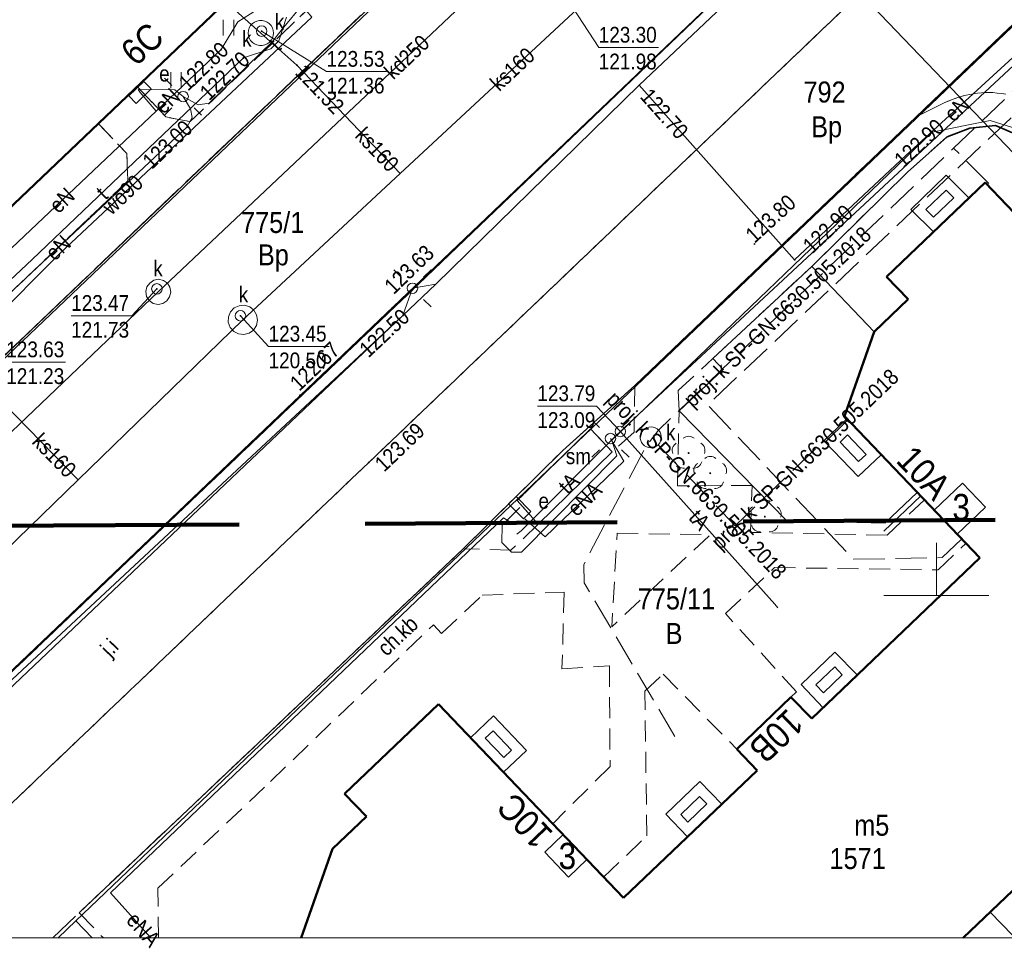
# Model space of a CAD drawing. Extents: x 6439600 to 6443631, y 5654340 to 5654937.
# Tile 8 of 54: x 6440906 to 6440953, y 5654403 to 5654447. Entities that reach past the tile are written whole.
import ezdxf
from ezdxf.enums import TextEntityAlignment as Align

# ---------------------------------------------------------------- set-up
doc = ezdxf.new("R2010")
doc.units = 0
doc.header["$MEASUREMENT"] = 0
for name, pattern in [('1.0_0.5', [1.5, 1, -0.5]), ('1.5_0.5', [2, 1.5, -0.5]), ('2', [0.9, 0.6, -0.3]), ('219-500', [0]), ('PRZER2-1', [3, 2, -1]), ('PRZER3-1', [4, 3, -1])]:
    doc.linetypes.add(name, pattern=pattern)
doc.layers.get('0').update_dxf_attribs({"color": 2, "linetype": 'CONTINUOUS', "lineweight": 5})
doc.layers.add('1ramki', color=7, linetype='PRZER2-1', lineweight=18)
doc.layers.add('z - MPZT', color=121, linetype='PRZER3-1', lineweight=18)
for name, color, linetype in [('203-punkt graniczny', 7, 'CONTINUOUS'), ('209-oznaczenie konturu klasyfikacyjnego', 7, 'CONTINUOUS'), ('210-oznaczenie konturu użytku gruntowego', 7, 'CONTINUOUS'), ('211-numer działki ewidencyjnej', 7, 'CONTINUOUS'), ('218-kontur użytku gruntowego', 7, 'CONTINUOUS'), ('219-działka ewidencyjna', 7, 'CONTINUOUS'), ('238-Punkt adresowy budynku', 7, 'CONTINUOUS'), ('312-budynek ewidencyjny', 7, 'CONTINUOUS'), ('312-oznaczenie budynku ewidencyjnego', 7, 'CONTINUOUS'), ('312-oznaczenie budynku ewidencyjnego-Atr117', 7, 'CONTINUOUS'), ('320-blok - kondygnacja nadziemna', 7, 'CONTINUOUS'), ('320-blok - kondygnacja nadziemna-Atr25', 7, 'CONTINUOUS'), ('chodnik', 7, 'CONTINUOUS'), ('chodnik-Atr17', 7, 'CONTINUOUS'), ('drzewo liściaste', 7, 'CONTINUOUS'), ('jezdnia', 7, 'CONTINUOUS'), ('jezdnia-Atr17', 7, 'CONTINUOUS'), ('komora podziemna', 7, 'CONTINUOUS'), ('krawężnik', 7, 'CONTINUOUS'), ('latarnia', 7, 'CONTINUOUS'), ('ogrodzenie trwałe', 7, 'CONTINUOUS'), ('pikieta sztuczna', 7, 'CONTINUOUS'), ('pikieta sztuczna-Atr2', 7, 'CONTINUOUS'), ('przewód elektroenergetyczny podziemny', 7, 'CONTINUOUS'), ('przewód elektroenergetyczny podziemny-Atr1', 7, 'CONTINUOUS'), ('przewód kanalizacyjny', 7, 'CONTINUOUS'), ('przewód kanalizacyjny - ob. projektowany', 7, 'CONTINUOUS'), ('przewód kanalizacyjny - ob. projektowany-Atr1', 7, 'CONTINUOUS'), ('przewód kanalizacyjny-Atr1', 7, 'CONTINUOUS'), ('przewód telekomunikacyjny podziemny', 7, 'CONTINUOUS'), ('przewód telekomunikacyjny podziemny-Atr1', 7, 'CONTINUOUS'), ('przewód wodociągowy', 7, 'CONTINUOUS'), ('przewód wodociągowy - ob. projektowany', 7, 'CONTINUOUS'), ('przewód wodociągowy-Atr1', 7, 'CONTINUOUS'), ('rzedna', 7, 'CONTINUOUS'), ('rzedna-Atr2', 7, 'CONTINUOUS'), ('rzedna-Atr3', 7, 'CONTINUOUS'), ('studnia kanalizacyjna', 7, 'CONTINUOUS'), ('studnia kanalizacyjna - ob. projektowany', 7, 'CONTINUOUS'), ('studnia kanalizacyjna - ob. projektowany-Atr17', 7, 'CONTINUOUS'), ('studnia kanalizacyjna-Atr17', 7, 'CONTINUOUS'), ('szafa elektroenergetyczna lub kontener', 7, 'CONTINUOUS'), ('szafa elektroenergetyczna lub kontener-Atr17', 7, 'CONTINUOUS'), ('taras', 7, 'CONTINUOUS'), ('trawnik', 7, 'CONTINUOUS'), ('właz do komory lub kanału - okrągły', 7, 'CONTINUOUS'), ('właz do komory lub kanału - okrągły-Atr17', 7, 'CONTINUOUS'), ('Zakres', 7, 'CONTINUOUS'), ('śmietnik', 7, 'CONTINUOUS'), ('śmietnik-Atr17', 7, 'CONTINUOUS')]:
    doc.layers.add(name, color=color, linetype=linetype)
doc.styles.add('MapaZas', font='geodezja.shx', dxfattribs={"width": 0.9})
doc.linetypes.add('902-500', pattern='A,3.75,0,[1,ksztalty.shx,S=0.5,R=0,X=0,Y=0],3.75', length=7.5)
doc.linetypes.add('NLZ', pattern='A,3,-1,[35,msgB.shx,S=0.008,R=0,X=-0.5,Y=0],3', length=7)

# ---------------------------------------------------------------- blocks, each defined once
blk = doc.blocks.new('203')
at = {"linetype": 'Continuous', "lineweight": 0}
h = blk.add_hatch(color=0, dxfattribs=at)
edge = h.paths.add_edge_path()
edge.add_arc((0, 0), 0.045, 0, 360)
blk = doc.blocks.new('PW01')
at = {"linetype": 'Continuous', "lineweight": 13}
h = blk.add_hatch(color=0, dxfattribs=at)
edge = h.paths.add_edge_path()
edge.add_arc((0, 0), 0.045, 0, 360)
blk = doc.blocks.new('OP021')
at = {"linetype": 'Continuous', "lineweight": 13}
h = blk.add_hatch(color=0, dxfattribs=at)
edge = h.paths.add_edge_path()
edge.add_arc((0, 0), 0.05, 0, 360)
at = {"color": 0, "linetype": 'Continuous', "lineweight": 13}
for centre, start, end in [((0, 0.4), 49.272, 130.728), ((-0.38, 0.124), 121.308, 202.548), ((0.38, 0.124), 337.452, 58.692), ((-0.235, -0.324), 193.221, 274.871), ((0.235, -0.324), 265.129, 346.779)]:
    blk.add_arc(centre, 0.4, start, end, dxfattribs=at)
blk = doc.blocks.new('US18')
at = {"color": 0, "linetype": 'Continuous', "lineweight": 13}
for p, q in [((-0.5, -0.25), (-0.5, 0.25)), ((-0.5, 0.25), (0.5, 0.25)), ((0.5, -0.25), (0.5, 0.25)), ((-0.5, -0.25), (0.5, -0.25))]:
    blk.add_line(p, q, dxfattribs=at)
blk = doc.blocks.new('SM01')
at = {"color": 0, "linetype": 'Continuous', "lineweight": 13}
for p, q in [((-0.53, 0.531), (-0.883, 0.884)), ((0.531, 0.531), (0.884, 0.884)), ((-0.53, -0.53), (-0.883, -0.883)), ((0.531, -0.53), (0.884, -0.883))]:
    blk.add_line(p, q, dxfattribs=at)
blk.add_circle((0, 0), 0.25, dxfattribs=at)
blk = doc.blocks.new('US15')
at = {"color": 0, "linetype": 'Continuous', "lineweight": 13}
blk.add_circle((0, 0), 0.25, dxfattribs=at)
blk = doc.blocks.new('US22')
at = {"color": 0, "linetype": 'Continuous', "lineweight": 13}
blk.add_circle((0, 0), 0.25, dxfattribs=at)
blk = doc.blocks.new('TU04')
at = {"color": 0, "linetype": 'Continuous', "lineweight": 13}
for p, q in [((0, 0), (0, 0.75)), ((0.5, 0), (0.5, 0.75))]:
    blk.add_line(p, q, dxfattribs=at)

msp = doc.modelspace()

# ---------------------------------------------------------------- linework, layer by layer
at = {"color": 0, "lineweight": 13}
for p, q in [((6440950, 5654420.016), (6440950, 5654422.516)), ((6440950, 5654420.016), (6440950, 5654422.516)), ((6440947.5, 5654420.016), (6440952.5, 5654420.016)), ((6440947.5, 5654420.016), (6440952.5, 5654420.016))]:
    msp.add_line(p, q, dxfattribs=at)
at = {"layer": '1ramki', "color": 0, "linetype": 'Continuous', "lineweight": 13}
msp.add_lwpolyline([(6441061.201, 5654403.694), (6440774.191, 5654403.694), (6440774.191, 5654606.899), (6441061.201, 5654606.899)], close=True, dxfattribs=at)
at = {"layer": '218-kontur użytku gruntowego', "color": 0, "linetype": 'Continuous', "lineweight": 13, "flags": 128}
for points in [[(6440894.03, 5654420.266), (6440941.45, 5654465.466)], [(6440941.45, 5654465.466), (6440894.03, 5654420.266)], [(6440909.03, 5654404.506), (6440956.42, 5654449.796)], [(6440956.42, 5654449.796), (6440909.03, 5654404.506)]]:
    msp.add_lwpolyline(points, dxfattribs=at)
at = {"layer": '218-kontur użytku gruntowego', "color": 0, "linetype": 'Continuous', "lineweight": 13}
for points in [[(6440908.18, 5654403.694), (6440909.03, 5654404.506)], [(6440909.03, 5654404.506), (6440909.804, 5654403.694)]]:
    msp.add_lwpolyline(points, dxfattribs=at)
at = {"layer": '219-działka ewidencyjna', "color": 0, "linetype": '219-500', "lineweight": 13, "flags": 128}
for points in [[(6440941.45, 5654465.466), (6440894.03, 5654420.266)], [(6440949.04, 5654457.536), (6440901.61, 5654412.296)], [(6440909.03, 5654404.506), (6440956.42, 5654449.796)]]:
    msp.add_lwpolyline(points, dxfattribs=at)
at = {"layer": '219-działka ewidencyjna', "color": 0, "linetype": '219-500', "lineweight": 13}
for points in [[(6440908.18, 5654403.694), (6440909.03, 5654404.506)], [(6440909.804, 5654403.694), (6440909.03, 5654404.506)]]:
    msp.add_lwpolyline(points, dxfattribs=at)
at = {"layer": '312-budynek ewidencyjny', "color": 0, "linetype": 'Continuous', "lineweight": 50, "flags": 128}
for points in [[(6440923.25, 5654455.036), (6440903.02, 5654435.756)], [(6440947.63, 5654435.196), (6440952.32, 5654439.686)], [(6440952.32, 5654439.686), (6440963.67, 5654427.806)], [(6440948.66, 5654434.126), (6440947.63, 5654435.196)], [(6440947.04, 5654432.576), (6440948.66, 5654434.126)], [(6440945.63, 5654428.546), (6440947.04, 5654432.576)], [(6440952.06, 5654421.806), (6440945.63, 5654428.546)], [(6440944.06, 5654414.156), (6440952.06, 5654421.806)], [(6440921.82, 5654410.566), (6440926.29, 5654414.826)], [(6440926.29, 5654414.826), (6440935.1, 5654405.606)], [(6440940.49, 5654412.696), (6440943.07, 5654415.166)], [(6440943.07, 5654415.166), (6440944.06, 5654414.156)], [(6440941.46, 5654411.676), (6440940.49, 5654412.696)], [(6440935.1, 5654405.606), (6440941.46, 5654411.676)], [(6440922.86, 5654409.476), (6440921.82, 5654410.566)], [(6440921.24, 5654407.936), (6440922.86, 5654409.476)]]:
    msp.add_lwpolyline(points, dxfattribs=at)
at = {"layer": '312-budynek ewidencyjny', "color": 0, "linetype": 'Continuous', "lineweight": 50}
for points in [[(6440968.82, 5654420.446), (6440951.276, 5654403.694)], [(6440919.755, 5654403.694), (6440921.24, 5654407.936)]]:
    msp.add_lwpolyline(points, dxfattribs=at)
at = {"layer": '320-blok - kondygnacja nadziemna', "color": 0, "linetype": 'Continuous', "lineweight": 13, "flags": 128}
for points in [[(6440952.34, 5654424.216), (6440951.24, 5654425.366), (6440949.89, 5654424.076), (6440950.99, 5654422.926)], [(6440933.36, 5654407.426), (6440932.22, 5654408.616), (6440931.35, 5654407.786), (6440932.48, 5654406.596)]]:
    msp.add_lwpolyline(points, close=True, dxfattribs=at)
at = {"layer": 'chodnik', "color": 0, "linetype": '1.0_0.5', "lineweight": 13}
for p, q in [((6440934.5, 5654461.736), (6440914.47, 5654442.586)), ((6440911.94, 5654444.266), (6440910.09, 5654442.496)), ((6440913.31, 5654442.806), (6440911.94, 5654444.266)), ((6440910.09, 5654442.496), (6440911.45, 5654441.066)), ((6440914.47, 5654442.586), (6440913.31, 5654442.806)), ((6440911.45, 5654441.066), (6440911.5, 5654439.756)), ((6440911.5, 5654439.756), (6440897.47, 5654426.386))]:
    msp.add_line(p, q, dxfattribs=at)
at = {"layer": 'chodnik', "color": 0, "linetype": '1.0_0.5', "lineweight": 13, "flags": 128}
for points in [[(6440942.82, 5654466.956), (6440939.94, 5654466.996), (6440937.76, 5654469.276), (6440941.25, 5654472.606), (6440917.33, 5654497.716), (6440913.84, 5654494.406), (6440910.98, 5654497.386), (6440886.81, 5654474.256), (6440876.93, 5654464.946), (6440863.34, 5654452.016), (6440863.75, 5654451.586), (6440864.58, 5654452.316), (6440867.08, 5654449.676), (6440868.54, 5654451.066), (6440892.55, 5654425.886), (6440892.75, 5654425.696), (6440892.96, 5654425.516), (6440893.12, 5654425.396), (6440893.19, 5654425.346), (6440893.42, 5654425.196), (6440893.65, 5654425.046), (6440893.9, 5654424.916), (6440894.15, 5654424.796), (6440894.41, 5654424.696), (6440894.67, 5654424.606), (6440894.93, 5654424.526), (6440895.2, 5654424.466), (6440895.48, 5654424.416), (6440895.75, 5654424.376), (6440896.03, 5654424.356), (6440896.31, 5654424.356), (6440896.59, 5654424.376), (6440896.87, 5654424.406), (6440897.14, 5654424.446), (6440897.41, 5654424.506), (6440897.68, 5654424.586), (6440897.95, 5654424.676), (6440898.21, 5654424.776), (6440898.46, 5654424.896), (6440898.7, 5654425.036), (6440898.94, 5654425.176), (6440899.17, 5654425.336), (6440899.39, 5654425.516), (6440899.6, 5654425.696)], [(6440934.8, 5654422.976), (6440939.23, 5654422.906), (6440934.54, 5654418.516)]]:
    msp.add_lwpolyline(points, close=True, dxfattribs=at)
at = {"layer": 'chodnik', "color": 0, "linetype": '1.0_0.5', "lineweight": 13}
for points in [[(6440953.31, 5654443.886), (6440953.11, 5654443.926), (6440952.9, 5654443.946), (6440952.69, 5654443.966), (6440952.51, 5654443.966), (6440952.32, 5654443.966), (6440952.14, 5654443.956), (6440951.96, 5654443.936), (6440951.77, 5654443.906), (6440951.59, 5654443.876), (6440951.41, 5654443.846), (6440951.27, 5654443.806), (6440951.06, 5654443.746), (6440950.88, 5654443.686), (6440950.71, 5654443.626), (6440950.54, 5654443.556), (6440950.37, 5654443.476), (6440949.03, 5654442.806), (6440935.64, 5654430.016), (6440935.6, 5654427.796), (6440934.56, 5654426.846), (6440933.53, 5654427.956), (6440930.04, 5654424.536), (6440931.04, 5654423.406), (6440929.74, 5654422.166), (6440927.47, 5654422.236), (6440909.18, 5654404.896), (6440910.334, 5654403.694)], [(6440912.96, 5654403.694), (6440912.96, 5654403.696), (6440912.93, 5654406.066), (6440918.29, 5654411.146), (6440926.05, 5654418.616), (6440926.44, 5654418.196), (6440928.37, 5654420.026), (6440932.28, 5654420.176), (6440932.17, 5654416.516), (6440934.43, 5654416.666), (6440934.46, 5654411.866), (6440931.73, 5654409.136), (6440934.15, 5654406.596), (6440936.21, 5654408.556), (6440936.12, 5654415.446), (6440936.99, 5654416.266), (6440940.49, 5654412.696), (6440943.07, 5654415.166), (6440943.33, 5654415.426), (6440939.96, 5654419.146), (6440942.29, 5654421.336), (6440950.08, 5654421.236), (6440951.41, 5654422.496), (6440950.99, 5654422.926), (6440949.89, 5654424.076), (6440949.43, 5654424.566), (6440947.66, 5654422.886), (6440941.15, 5654423.016), (6440941.22, 5654425.256), (6440937.67, 5654425.226), (6440937.75, 5654428.806), (6440937.71, 5654429.776), (6440939.35, 5654431.296), (6440944.06, 5654435.686), (6440948.62, 5654440.176), (6440950.51, 5654441.866), (6440951.59, 5654442.276), (6440952.81, 5654442.406), (6440953.95, 5654441.906)]]:
    msp.add_lwpolyline(points, dxfattribs=at)
at = {"layer": 'jezdnia', "color": 0, "linetype": '1.5_0.5', "lineweight": 13}
for points in [[(6440906.12, 5654416.516), (6440923.91, 5654433.476), (6440948.19, 5654456.726), (6440945.44, 5654459.516), (6440945.5, 5654461.186), (6440948.36, 5654463.916), (6440944.2, 5654468.266), (6440942.82, 5654466.956), (6440899.6, 5654425.696)], [(6440952.1, 5654454.166), (6440948.98, 5654457.486), (6440948.19, 5654456.726), (6440923.91, 5654433.476), (6440906.12, 5654416.516), (6440892.689, 5654403.694)], [(6440956.78, 5654456.576), (6440953.17, 5654453.116), (6440956.33, 5654449.786), (6440949.03, 5654442.806), (6440950.37, 5654443.476), (6440950.71, 5654443.626), (6440951.06, 5654443.746), (6440951.27, 5654443.806), (6440951.41, 5654443.846), (6440951.59, 5654443.876), (6440951.77, 5654443.906), (6440951.96, 5654443.936), (6440952.14, 5654443.956), (6440952.32, 5654443.966), (6440952.51, 5654443.966), (6440952.69, 5654443.966), (6440952.9, 5654443.946), (6440953.11, 5654443.926), (6440953.31, 5654443.886)], [(6440899.252, 5654403.694), (6440922.97, 5654426.346), (6440952.1, 5654454.166)], [(6440927.47, 5654422.236), (6440932.21, 5654426.916), (6440935.64, 5654430.016), (6440949.03, 5654442.806), (6440956.33, 5654449.786), (6440953.17, 5654453.116), (6440952.1, 5654454.166), (6440922.97, 5654426.346), (6440899.252, 5654403.694)], [(6440907.93, 5654403.694), (6440909.18, 5654404.896), (6440927.47, 5654422.236)]]:
    msp.add_lwpolyline(points, dxfattribs=at)
at = {"layer": 'komora podziemna', "color": 0, "linetype": 'Continuous', "lineweight": 13, "flags": 128}
for points in [[(6440913.5, 5654434.696), (6440913.55, 5654434.466), (6440913.49, 5654434.236), (6440913.36, 5654434.046), (6440913.17, 5654433.916), (6440912.94, 5654433.876), (6440912.71, 5654433.926), (6440912.52, 5654434.056), (6440912.39, 5654434.256), (6440912.35, 5654434.486), (6440912.4, 5654434.716), (6440912.54, 5654434.896), (6440912.73, 5654435.026), (6440912.96, 5654435.076), (6440913.19, 5654435.016), (6440913.38, 5654434.886)], [(6440917.67, 5654433.126), (6440917.62, 5654432.876), (6440917.49, 5654432.656), (6440917.27, 5654432.506), (6440917.02, 5654432.436), (6440916.77, 5654432.476), (6440916.54, 5654432.586), (6440916.37, 5654432.776), (6440916.28, 5654433.026), (6440916.29, 5654433.286), (6440916.38, 5654433.516), (6440916.56, 5654433.706), (6440916.8, 5654433.816), (6440917.05, 5654433.836), (6440917.3, 5654433.766), (6440917.5, 5654433.596), (6440917.63, 5654433.376)]]:
    msp.add_lwpolyline(points, close=True, dxfattribs=at)
at = {"layer": 'krawężnik', "color": 0, "linetype": 'Continuous', "lineweight": 13, "flags": 128}
for points in [[(6440899.6, 5654425.696), (6440942.82, 5654466.956), (6440939.94, 5654466.996), (6440937.76, 5654469.276), (6440941.25, 5654472.606), (6440917.33, 5654497.716)], [(6440949.03, 5654442.806), (6440935.64, 5654430.016), (6440932.21, 5654426.916), (6440927.47, 5654422.236), (6440909.18, 5654404.896)]]:
    msp.add_lwpolyline(points, dxfattribs=at)
at = {"layer": 'krawężnik', "color": 0, "linetype": 'Continuous', "lineweight": 13}
for points in [[(6440892.689, 5654403.694), (6440906.12, 5654416.516), (6440923.91, 5654433.476), (6440948.19, 5654456.726), (6440948.98, 5654457.486)], [(6440956.78, 5654456.576), (6440953.17, 5654453.116), (6440956.33, 5654449.786), (6440949.03, 5654442.806), (6440950.37, 5654443.476), (6440950.54, 5654443.556), (6440950.71, 5654443.626), (6440950.88, 5654443.686), (6440951.06, 5654443.746), (6440951.23, 5654443.796), (6440951.41, 5654443.846), (6440951.59, 5654443.876), (6440951.77, 5654443.906), (6440951.96, 5654443.936), (6440952.14, 5654443.956), (6440952.32, 5654443.966), (6440952.51, 5654443.966), (6440952.69, 5654443.966), (6440952.9, 5654443.946), (6440953.11, 5654443.926), (6440953.31, 5654443.886)]]:
    msp.add_lwpolyline(points, dxfattribs=at)
at = {"layer": 'ogrodzenie trwałe', "color": 0, "linetype": '902-500', "lineweight": 35, "flags": 128}
for points in [[(6440947.04, 5654432.576), (6440944.06, 5654435.686), (6440948.62, 5654440.176), (6440950.51, 5654441.866), (6440951.59, 5654442.276), (6440952.81, 5654442.406), (6440953.95, 5654441.906), (6440954.99, 5654441.286), (6440959.8, 5654436.326)], [(6440949.08, 5654424.916), (6440947.56, 5654423.476), (6440942.86, 5654423.586), (6440937.75, 5654428.806), (6440939.85, 5654430.776), (6440939.35, 5654431.296), (6440944.06, 5654435.686)]]:
    msp.add_lwpolyline(points, dxfattribs=at)
at = {"layer": 'przewód elektroenergetyczny podziemny', "color": 0, "linetype": 'Continuous', "lineweight": 13, "flags": 128}
for points in [[(6440936.91, 5654469.656), (6440937.7, 5654469.436), (6440941.36, 5654466.376), (6440946.33, 5654460.546), (6440947.53, 5654458.546), (6440951.18, 5654454.256), (6440955.88, 5654449.086), (6440956.17, 5654448.426), (6440955.4, 5654447.346), (6440953.83, 5654445.806), (6440948.55, 5654440.976), (6440943.25, 5654435.996), (6440935.85, 5654444.316)], [(6440931.92, 5654464.836), (6440931.94, 5654464.156), (6440932.31, 5654460.796), (6440932.3, 5654460.196), (6440931.96, 5654459.616), (6440919.84, 5654448.196), (6440918.85, 5654446.996), (6440918.39, 5654446.396), (6440915.37, 5654443.456), (6440914.85, 5654443.386), (6440914.13, 5654443.776)], [(6440935.85, 5654444.316), (6440944.6, 5654452.606), (6440945.24, 5654453.426), (6440945.1, 5654453.726)], [(6440918.66, 5654448.586), (6440917.34, 5654447.726), (6440916.73, 5654447.346), (6440915.94, 5654446.016)], [(6440915.94, 5654446.016), (6440912.85, 5654443.086)], [(6440914.13, 5654443.776), (6440913.74, 5654444.096), (6440911.99, 5654444.116), (6440912.08, 5654443.976)], [(6440912.85, 5654443.086), (6440912.08, 5654443.976)], [(6440914.13, 5654443.776), (6440914.48, 5654443.186), (6440914.56, 5654442.786), (6440914.31, 5654442.316), (6440902.05, 5654430.836), (6440900.52, 5654429.586), (6440898.51, 5654428.346), (6440895.87, 5654427.606), (6440893.38, 5654427.516), (6440892.82, 5654427.346)], [(6440912.85, 5654443.086), (6440903.87, 5654434.586)], [(6440984.63, 5654409.746), (6440973.39, 5654423.136), (6440956.1, 5654441.526), (6440952.56, 5654442.636), (6440949.8, 5654442.086), (6440934.55, 5654427.416), (6440934.78, 5654426.656), (6440930.25, 5654422.076), (6440929.77, 5654422.076), (6440929.3, 5654422.536)], [(6440931.37, 5654422.806), (6440935.12, 5654426.406), (6440934.48, 5654427.486)], [(6440947.5, 5654423.076), (6440949.25, 5654424.756)], [(6440930.16, 5654424.196), (6440929.33, 5654423.366), (6440929.3, 5654422.536)], [(6440931.37, 5654422.806), (6440930.4, 5654423.656)]]:
    msp.add_lwpolyline(points, dxfattribs=at)
at = {"layer": 'przewód elektroenergetyczny podziemny', "color": 0, "linetype": 'Continuous', "lineweight": 13}
for points in [[(6440935.85, 5654444.316), (6440926.16, 5654434.836), (6440925.05, 5654434.646), (6440924.6, 5654433.346), (6440905.29, 5654415.376), (6440904.76, 5654415.296), (6440904.85, 5654414.926), (6440898.8, 5654408.146), (6440894.075, 5654403.694)], [(6440935.85, 5654444.316), (6440926.16, 5654434.836), (6440924.6, 5654433.346), (6440905.13, 5654414.886), (6440899.01, 5654408.026), (6440894.43, 5654403.694)], [(6440912.6, 5654403.694), (6440910.68, 5654405.846), (6440929.38, 5654423.716), (6440929.89, 5654423.386)]]:
    msp.add_lwpolyline(points, dxfattribs=at)
at = {"layer": 'przewód kanalizacyjny', "color": 0, "linetype": 'Continuous', "lineweight": 13, "flags": 128}
for points in [[(6440916.97, 5654433.136), (6440924.46, 5654440.106), (6440935.15, 5654450.056), (6440947.57, 5654461.616)], [(6440912.95, 5654434.476), (6440929.92, 5654450.526)], [(6440916.17, 5654448.286), (6440917.83, 5654446.806)], [(6440917.83, 5654446.806), (6440919.55, 5654445.276)], [(6440924.46, 5654440.106), (6440919.55, 5654445.276)], [(6440897.61, 5654419.846), (6440912.95, 5654434.476)], [(6440888.32, 5654405.296), (6440909.14, 5654425.516), (6440916.97, 5654433.136)], [(6440909.14, 5654425.516), (6440903.8, 5654430.986)]]:
    msp.add_lwpolyline(points, dxfattribs=at)
at = {"layer": 'przewód kanalizacyjny - ob. projektowany', "color": 0, "linetype": '1.5_0.5', "lineweight": 13, "flags": 128}
for points in [[(6440937.55, 5654413.296), (6440933.23, 5654420.616), (6440933.21, 5654421.486), (6440936.17, 5654427.106), (6440936.77, 5654427.886), (6440950.82, 5654441.326), (6440955.53, 5654445.826)], [(6440952.49, 5654439.636), (6440950.82, 5654441.326)], [(6440945.69, 5654428.386), (6440940.41, 5654423.336)], [(6440936.75, 5654427.186), (6440940.41, 5654423.336)]]:
    msp.add_lwpolyline(points, dxfattribs=at)
at = {"layer": 'przewód telekomunikacyjny podziemny', "color": 0, "linetype": 'Continuous', "lineweight": 13, "flags": 128}
for points in [[(6440934.95, 5654427.826), (6440935.15, 5654428.016), (6440958.94, 5654450.176), (6440959.47, 5654450.506)], [(6440917, 5654445.616), (6440918.3, 5654446.046), (6440918.69, 5654446.436), (6440919.06, 5654447.566)], [(6440917, 5654445.616), (6440906.95, 5654436.016), (6440903.49, 5654432.776)], [(6440930.02, 5654422.926), (6440930.23, 5654423.086), (6440934.75, 5654427.626), (6440934.95, 5654427.826)], [(6440942.45, 5654419.426), (6440942.31, 5654419.596), (6440935.12, 5654427.626), (6440934.95, 5654427.826)]]:
    msp.add_lwpolyline(points, dxfattribs=at)
at = {"layer": 'przewód wodociągowy', "color": 0, "linetype": 'Continuous', "lineweight": 13, "flags": 128}
for points in [[(6440919.99, 5654447.876), (6440920.26, 5654447.566), (6440908.29, 5654436.326)], [(6440908.29, 5654436.326), (6440891.3, 5654419.256)]]:
    msp.add_lwpolyline(points, dxfattribs=at)
at = {"layer": 'przewód wodociągowy - ob. projektowany', "color": 0, "linetype": '1.5_0.5', "lineweight": 13, "flags": 128}
msp.add_lwpolyline([(6440951.19, 5654422.696), (6440950.28, 5654421.816), (6440946.06, 5654421.736), (6440939.11, 5654429.086), (6440953.8, 5654443.006), (6440974.82, 5654420.976), (6440975.65, 5654420.106), (6440978.27, 5654417.346), (6440978.6, 5654417.006), (6440978.86, 5654416.726)], dxfattribs=at)
at = {"layer": 'rzedna-Atr2', "color": 0, "lineweight": 13, "flags": 128}
for points in [[(6440932.19, 5654448.786), (6440933.92, 5654446.116), (6440936.768, 5654446.116)], [(6440917.87, 5654446.896), (6440920.96, 5654444.966), (6440923.814, 5654444.966)], [(6440912.88, 5654434.616), (6440911.69, 5654433.336), (6440908.799, 5654433.336)], [(6440916.86, 5654433.336), (6440918.2, 5654431.876), (6440921.086, 5654431.876)], [(6440902.47, 5654432.326), (6440905.71, 5654431.126), (6440908.532, 5654431.126)], [(6440934.95, 5654427.826), (6440933.82, 5654429.036), (6440930.998, 5654429.036)]]:
    msp.add_lwpolyline(points, dxfattribs=at)
at = {"layer": 'studnia kanalizacyjna', "color": 0, "linetype": 'Continuous', "lineweight": 13, "flags": 128}
msp.add_lwpolyline([(6440918.43, 5654446.806), (6440918.42, 5654446.686), (6440918.38, 5654446.566), (6440918.32, 5654446.456), (6440918.23, 5654446.356), (6440918.13, 5654446.286), (6440918.02, 5654446.236), (6440917.89, 5654446.206), (6440917.77, 5654446.206), (6440917.64, 5654446.236), (6440917.53, 5654446.286), (6440917.43, 5654446.356), (6440917.34, 5654446.456), (6440917.28, 5654446.566), (6440917.24, 5654446.686), (6440917.23, 5654446.806), (6440917.24, 5654446.926), (6440917.28, 5654447.046), (6440917.34, 5654447.156), (6440917.43, 5654447.256), (6440917.53, 5654447.326), (6440917.64, 5654447.376), (6440917.77, 5654447.406), (6440917.89, 5654447.406), (6440918.02, 5654447.376), (6440918.13, 5654447.326), (6440918.23, 5654447.256), (6440918.32, 5654447.156), (6440918.38, 5654447.046), (6440918.42, 5654446.926)], close=True, dxfattribs=at)
at = {"layer": 'studnia kanalizacyjna - ob. projektowany', "color": 0, "linetype": 'Continuous', "lineweight": 13, "flags": 128}
msp.add_lwpolyline([(6440936.02, 5654427.216), (6440935.96, 5654427.306), (6440935.92, 5654427.396), (6440935.9, 5654427.496), (6440935.9, 5654427.606), (6440935.93, 5654427.706), (6440935.97, 5654427.806), (6440936.03, 5654427.886), (6440936.11, 5654427.956), (6440936.2, 5654428.006), (6440936.3, 5654428.036), (6440936.41, 5654428.046), (6440936.51, 5654428.036), (6440936.61, 5654427.996), (6440936.7, 5654427.946), (6440936.78, 5654427.876), (6440936.84, 5654427.786), (6440936.88, 5654427.696), (6440936.9, 5654427.596), (6440936.9, 5654427.486), (6440936.87, 5654427.386), (6440936.83, 5654427.286), (6440936.77, 5654427.206), (6440936.69, 5654427.136), (6440936.6, 5654427.086), (6440936.5, 5654427.056), (6440936.39, 5654427.046), (6440936.29, 5654427.056), (6440936.19, 5654427.096), (6440936.1, 5654427.146)], close=True, dxfattribs=at)
at = {"layer": 'taras', "color": 0, "lineweight": 13}
for p, q in [((6440948.78, 5654438.406), (6440950.47, 5654440.026)), ((6440950.47, 5654440.026), (6440951.54, 5654438.946)), ((6440949.496, 5654438.4), (6440950.461, 5654439.325)), ((6440950.461, 5654439.325), (6440950.827, 5654438.956)), ((6440951.54, 5654438.946), (6440949.86, 5654437.336)), ((6440950.827, 5654438.956), (6440949.866, 5654438.034)), ((6440949.86, 5654437.336), (6440948.78, 5654438.406)), ((6440949.866, 5654438.034), (6440949.496, 5654438.4)), ((6440944.71, 5654427.316), (6440945.78, 5654428.376)), ((6440945.78, 5654428.376), (6440947.37, 5654426.716)), ((6440945.412, 5654427.308), (6440945.771, 5654427.663)), ((6440945.771, 5654427.663), (6440946.661, 5654426.734)), ((6440946.28, 5654425.686), (6440944.71, 5654427.316)), ((6440946.297, 5654426.39), (6440945.412, 5654427.308)), ((6440947.37, 5654426.716), (6440946.28, 5654425.686)), ((6440946.661, 5654426.734), (6440946.297, 5654426.39)), ((6440943.56, 5654415.766), (6440945.17, 5654417.306)), ((6440945.17, 5654417.306), (6440946.23, 5654416.226)), ((6440944.265, 5654415.749), (6440945.159, 5654416.604)), ((6440946.23, 5654416.226), (6440944.6, 5654414.666)), ((6440945.518, 5654416.237), (6440944.618, 5654415.375)), ((6440945.159, 5654416.604), (6440945.518, 5654416.237)), ((6440944.6, 5654414.666), (6440943.56, 5654415.766)), ((6440944.618, 5654415.375), (6440944.265, 5654415.749)), ((6440927.81, 5654413.226), (6440928.91, 5654414.276)), ((6440928.91, 5654414.276), (6440930.48, 5654412.626)), ((6440928.517, 5654413.21), (6440928.893, 5654413.569)), ((6440928.893, 5654413.569), (6440929.772, 5654412.645)), ((6440929.38, 5654411.586), (6440927.81, 5654413.226)), ((6440929.398, 5654412.291), (6440928.517, 5654413.21)), ((6440930.48, 5654412.626), (6440929.38, 5654411.586)), ((6440929.772, 5654412.645), (6440929.398, 5654412.291)), ((6440937.12, 5654409.596), (6440938.74, 5654411.146)), ((6440938.74, 5654411.146), (6440939.78, 5654410.066)), ((6440937.825, 5654409.579), (6440938.726, 5654410.44)), ((6440938.726, 5654410.44), (6440939.072, 5654410.081)), ((6440939.78, 5654410.066), (6440938.15, 5654408.506)), ((6440939.072, 5654410.081), (6440938.168, 5654409.215)), ((6440938.15, 5654408.506), (6440937.12, 5654409.596)), ((6440938.168, 5654409.215), (6440937.825, 5654409.579)), ((6440952.56, 5654404.916), (6440954.16, 5654406.456)), ((6440953.64, 5654403.806), (6440952.56, 5654404.916))]:
    msp.add_line(p, q, dxfattribs=at)
at = {"layer": 'trawnik', "color": 0, "linetype": '1.0_0.5', "lineweight": 13, "flags": 128}
for points in [[(6440929.02, 5654469.726), (6440928.1, 5654469.696), (6440925.69, 5654467.396), (6440929.56, 5654463.326), (6440929.51, 5654461.006), (6440924.99, 5654456.696), (6440924.13, 5654457.596), (6440922.39, 5654455.936), (6440923.25, 5654455.036), (6440911.94, 5654444.266), (6440913.31, 5654442.806), (6440914.47, 5654442.586), (6440934.5, 5654461.736), (6440934.57, 5654463.866)], [(6440910.09, 5654442.496), (6440903.02, 5654435.756), (6440902.16, 5654436.636), (6440900.4, 5654434.946), (6440901.25, 5654434.036), (6440896.78, 5654429.766), (6440894.46, 5654429.836), (6440890.55, 5654433.926), (6440888.87, 5654432.316), (6440888.86, 5654431.446), (6440893.33, 5654426.766), (6440897.47, 5654426.386), (6440911.5, 5654439.756), (6440911.45, 5654441.066)]]:
    msp.add_lwpolyline(points, close=True, dxfattribs=at)
at = {"layer": 'z - MPZT', "color": 0, "linetype": 'NLZ', "lineweight": 35}
msp.add_lwpolyline([(6440843.901, 5654560.379), (6440846.24, 5654558.086), (6440844.135, 5654555.951), (6440857.345, 5654541.559), (6440966.374, 5654427.835), (6440969.947, 5654423.719)], dxfattribs=at)
at = {"layer": 'Zakres', "color": 221, "linetype": '2', "lineweight": 140, "ltscale": 20, "flags": 128}
msp.add_lwpolyline([(6441020.39, 5654562.126), (6440805.9, 5654559.876), (6440806.46, 5654422.716), (6441021.62, 5654424.036)], close=True, dxfattribs=at)
at = {"layer": 'śmietnik', "color": 0, "linetype": 'Continuous', "lineweight": 13, "flags": 128}
msp.add_lwpolyline([(6440933.53, 5654427.956), (6440930.04, 5654424.536), (6440931.04, 5654423.406), (6440934.56, 5654426.846)], close=True, dxfattribs=at)

# ---------------------------------------------------------------- block references
at = {"layer": '203-punkt graniczny', "color": 0, "linetype": 'Continuous', "lineweight": 13}
msp.add_blockref('203', (6440909.03, 5654404.506), dxfattribs=at)
at = {"layer": 'drzewo liściaste', "color": 0, "linetype": 'Continuous', "lineweight": 13}
for p in [(6440938.2, 5654426.796), (6440939.23, 5654425.836), (6440941.83, 5654423.766)]:
    msp.add_blockref('OP021', p, dxfattribs=at)
at = {"layer": 'komora podziemna', "color": 0, "linetype": 'Continuous', "lineweight": 13}
msp.add_blockref('US15', (6440934.95, 5654427.826), dxfattribs=at)
at = {"layer": 'latarnia', "color": 0, "linetype": 'Continuous', "lineweight": 13}
for p in [(6440914.13, 5654443.776), (6440925.05, 5654434.646), (6440934.48, 5654427.486)]:
    msp.add_blockref('SM01', p, dxfattribs=at)
at = {"layer": 'pikieta sztuczna', "color": 0, "linetype": 'Continuous', "lineweight": 13}
for p in [(6440941.34, 5654436.756), (6440924.08, 5654433.706), (6440919.69, 5654429.546), (6440922.97, 5654426.346)]:
    msp.add_blockref('PW01', p, dxfattribs=at)
at = {"layer": 'rzedna', "color": 0, "linetype": 'Continuous', "lineweight": 13}
for p in [(6440917.87, 5654446.896), (6440915.94, 5654446.016), (6440917, 5654445.616), (6440919.55, 5654445.276), (6440935.85, 5654444.316), (6440914.31, 5654442.316), (6440949.8, 5654442.086), (6440943.25, 5654435.996), (6440912.88, 5654434.616), (6440916.86, 5654433.336), (6440924.6, 5654433.346), (6440934.95, 5654427.826)]:
    msp.add_blockref('PW01', p, dxfattribs=at)
at = {"layer": 'szafa elektroenergetyczna lub kontener', "color": 0, "linetype": 'Continuous', "lineweight": 13}
for p, rotation in [((6440912.08, 5654443.976), 44.02), ((6440930.16, 5654424.196), 314.76)]:
    msp.add_blockref('US18', p, dxfattribs=dict(at, rotation=rotation))
at = {"layer": 'trawnik', "color": 0, "linetype": 'Continuous', "lineweight": 13}
for p in [(6440916.039, 5654446.685), (6440913.539, 5654444.185)]:
    msp.add_blockref('TU04', p, dxfattribs=at)
at = {"layer": 'właz do komory lub kanału - okrągły', "color": 0, "linetype": 'Continuous', "lineweight": 13}
for p in [(6440917.87, 5654446.896), (6440912.88, 5654434.616), (6440916.86, 5654433.336)]:
    msp.add_blockref('US22', p, dxfattribs=at)

# ---------------------------------------------------------------- texts
at = {"layer": '209-oznaczenie konturu klasyfikacyjnego', "color": 0, "linetype": 'Continuous', "lineweight": 13, "style": 'MapaZas', "width": 0.9}
for p in [(6440944.037, 5654442.84), (6440917.693, 5654436.737)]:
    msp.add_text('Bp', height=1, dxfattribs=at).set_placement(p, align=Align.TOP_LEFT)
at = {"layer": '210-oznaczenie konturu użytku gruntowego', "color": 0, "linetype": 'Continuous', "lineweight": 13, "style": 'MapaZas', "width": 0.9}
msp.add_text('B', height=1, dxfattribs=at).set_placement((6440937.108, 5654417.7))
at = {"layer": '211-numer działki ewidencyjnej', "color": 0, "linetype": 'Continuous', "lineweight": 13, "style": 'MapaZas', "width": 0.9}
for s, p in [('792', (6440943.669, 5654444.495)), ('775/11', (6440935.78, 5654420.346))]:
    msp.add_text(s, height=1, dxfattribs=at).set_placement(p, align=Align.TOP_LEFT)
msp.add_text('775/1', height=1, dxfattribs=at).set_placement((6440916.89, 5654437.28))
at = {"layer": '238-Punkt adresowy budynku', "color": 0, "linetype": 'Continuous', "lineweight": 13, "style": 'MapaZas', "width": 0.9}
for s, rotation, p in [('6C', 42.297, (6440912.6, 5654445.826)), ('10A', 313.649, (6440948.95, 5654425.426)), ('10B', 223.751, (6440941.95, 5654413.756)), ('10C', 133.694, (6440930.85, 5654409.696))]:
    msp.add_text(s, height=1.25, rotation=rotation, dxfattribs=at).set_placement(p, align=Align.CENTER)
at = {"layer": '312-oznaczenie budynku ewidencyjnego', "color": 0, "linetype": 'Continuous', "lineweight": 13, "style": 'MapaZas', "width": 0.9}
msp.add_text('1571', height=1, dxfattribs=at).set_placement((6440944.91, 5654406.976))
at = {"layer": '312-oznaczenie budynku ewidencyjnego-Atr117', "color": 0, "lineweight": 13, "style": 'MapaZas', "width": 0.9}
msp.add_text('m5', height=1, dxfattribs=at).set_placement((6440946.92, 5654409.066), align=Align.MIDDLE_CENTER)
at = {"layer": '320-blok - kondygnacja nadziemna-Atr25', "color": 0, "lineweight": 13, "style": 'MapaZas', "width": 0.9}
for p in [(6440950.76, 5654423.596), (6440932.01, 5654406.976)]:
    msp.add_text('3', height=1.25, dxfattribs=at).set_placement(p)
at = {"layer": 'chodnik-Atr17', "color": 0, "lineweight": 13, "style": 'MapaZas', "width": 0.9}
msp.add_text('ch.kb', height=0.75, rotation=43.298, dxfattribs=at).set_placement((6440923.82, 5654417.076))
at = {"layer": 'jezdnia-Atr17', "color": 0, "lineweight": 13, "style": 'MapaZas', "width": 0.9}
msp.add_text('j.i', height=0.75, rotation=45.868, dxfattribs=at).set_placement((6440910.66, 5654417.036))
at = {"layer": 'pikieta sztuczna-Atr2', "color": 0, "lineweight": 13, "style": 'MapaZas', "width": 0.9}
for s, rotation, p in [('123.80', 42.48, (6440941.34, 5654436.756)), ('123.63', 44.056, (6440924.16, 5654434.316)), ('122.67', 43.631, (6440919.66, 5654429.706)), ('123.69', 43.682, (6440923.7, 5654425.856))]:
    msp.add_text(s, height=0.75, rotation=rotation, dxfattribs=at).set_placement(p)
at = {"layer": 'przewód elektroenergetyczny podziemny-Atr1', "color": 0, "lineweight": 13, "style": 'MapaZas', "width": 0.9}
for s, rotation, p in [('eN', 43.48, (6440913.36, 5654443.576)), ('eN', 42.452, (6440950.98, 5654443.196)), ('eN', 43.426, (6440908.36, 5654438.836)), ('eN', 43.118, (6440908.18, 5654436.576)), ('eNA', 43.83, (6440933.25, 5654424.606)), ('eNA', 311.739, (6440912.24, 5654404.096))]:
    msp.add_text(s, height=0.75, rotation=rotation, dxfattribs=at).set_placement(p, align=Align.MIDDLE_CENTER)
at = {"layer": 'przewód kanalizacyjny - ob. projektowany-Atr1', "color": 0, "lineweight": 13, "style": 'MapaZas', "width": 0.9}
for rotation, p in [(43.73, (6440942.42, 5654433.286)), (43.72, (6440943.73, 5654426.506)), (313.55, (6440938.58, 5654425.266))]:
    msp.add_text('proj. k SP-GN.6630.505.2018', height=0.75, rotation=rotation, dxfattribs=at).set_placement(p, align=Align.MIDDLE_CENTER)
at = {"layer": 'przewód kanalizacyjny-Atr1', "color": 0, "lineweight": 13, "style": 'MapaZas', "width": 0.9}
for s, rotation, p in [('kd250', 43.4, (6440924.78, 5654445.666)), ('ks160', 42.946, (6440929.81, 5654445.086)), ('ks160', 313.52, (6440923.37, 5654441.256)), ('ks160', 314.31, (6440908, 5654426.686))]:
    msp.add_text(s, height=0.75, rotation=rotation, dxfattribs=at).set_placement(p, align=Align.MIDDLE_CENTER)
at = {"layer": 'przewód telekomunikacyjny podziemny-Atr1', "color": 0, "lineweight": 13, "style": 'MapaZas', "width": 0.9}
for s, rotation, p in [('t', 45, (6440918.5, 5654446.246)), ('t', 43.69, (6440910.26, 5654439.176)), ('tA', 45.126, (6440932.49, 5654425.356)), ('tA', 311.84, (6440938.72, 5654423.616))]:
    msp.add_text(s, height=0.75, rotation=rotation, dxfattribs=at).set_placement(p, align=Align.MIDDLE_CENTER)
at = {"layer": 'przewód wodociągowy-Atr1', "color": 0, "lineweight": 13, "style": 'MapaZas', "width": 0.9}
msp.add_text('wo90', height=0.75, rotation=43.199, dxfattribs=at).set_placement((6440911.25, 5654439.106), align=Align.MIDDLE_CENTER)
at = {"layer": 'rzedna-Atr2', "color": 0, "lineweight": 13, "style": 'MapaZas', "width": 0.9}
for s, p in [('123.30', (6440933.92, 5654446.123)), ('123.53', (6440920.96, 5654444.974)), ('123.47', (6440908.799, 5654433.344)), ('123.45', (6440918.2, 5654431.884)), ('123.63', (6440905.71, 5654431.134)), ('123.79', (6440930.998, 5654429.043))]:
    msp.add_text(s, height=0.75, dxfattribs=at).set_placement(p, align=Align.BOTTOM_LEFT)
for s, rotation, p in [('122.80', 43.48, (6440914.1, 5654444.276)), ('122.70', 43.69, (6440915.11, 5654443.816)), ('121.32', 313.522, (6440919.69, 5654445.136)), ('122.70', 311.65, (6440936.13, 5654443.996)), ('123.00', 43.478, (6440912.38, 5654440.546)), ('122.90', 43.216, (6440948.17, 5654440.616)), ('122.90', 43.216, (6440943.82, 5654436.526)), ('122.50', 42.94, (6440922.7, 5654431.576))]:
    msp.add_text(s, height=0.75, rotation=rotation, dxfattribs=at).set_placement(p, align=Align.MIDDLE_LEFT)
at = {"layer": 'rzedna-Atr3', "color": 0, "lineweight": 13, "style": 'MapaZas', "width": 0.9}
for s, p in [('121.98', (6440933.92, 5654444.848)), ('121.36', (6440920.96, 5654443.699)), ('121.73', (6440908.799, 5654432.069)), ('120.50', (6440918.2, 5654430.609)), ('121.23', (6440905.71, 5654429.859)), ('123.09', (6440930.998, 5654427.768))]:
    msp.add_text(s, height=0.75, dxfattribs=at).set_placement(p, align=Align.BOTTOM_LEFT)
at = {"layer": 'studnia kanalizacyjna - ob. projektowany-Atr17', "color": 0, "lineweight": 13, "style": 'MapaZas', "width": 0.9}
msp.add_text('k', height=0.75, dxfattribs=at).set_placement((6440937.12, 5654427.406))
at = {"layer": 'studnia kanalizacyjna-Atr17', "color": 0, "lineweight": 13, "style": 'MapaZas', "width": 0.9}
msp.add_text('k', height=0.75, dxfattribs=at).set_placement((6440918.5, 5654446.966))
at = {"layer": 'szafa elektroenergetyczna lub kontener-Atr17', "color": 0, "lineweight": 13, "style": 'MapaZas', "width": 0.9}
msp.add_text('e', height=0.75, dxfattribs=at).set_placement((6440912.99, 5654444.496))
msp.add_text('e', height=0.75, dxfattribs=at).set_placement((6440931.05, 5654424.516), align=Align.MIDDLE_LEFT)
at = {"layer": 'właz do komory lub kanału - okrągły-Atr17', "color": 0, "lineweight": 13, "style": 'MapaZas', "width": 0.9}
for p in [(6440916.94, 5654446.156), (6440912.71, 5654435.216), (6440916.78, 5654433.976)]:
    msp.add_text('k', height=0.75, dxfattribs=at).set_placement(p)
at = {"layer": 'śmietnik-Atr17', "color": 0, "lineweight": 13, "style": 'MapaZas', "width": 0.9}
msp.add_text('sm', height=0.75, dxfattribs=at).set_placement((6440932.35, 5654426.266))

doc.saveas('drawing.dxf')
